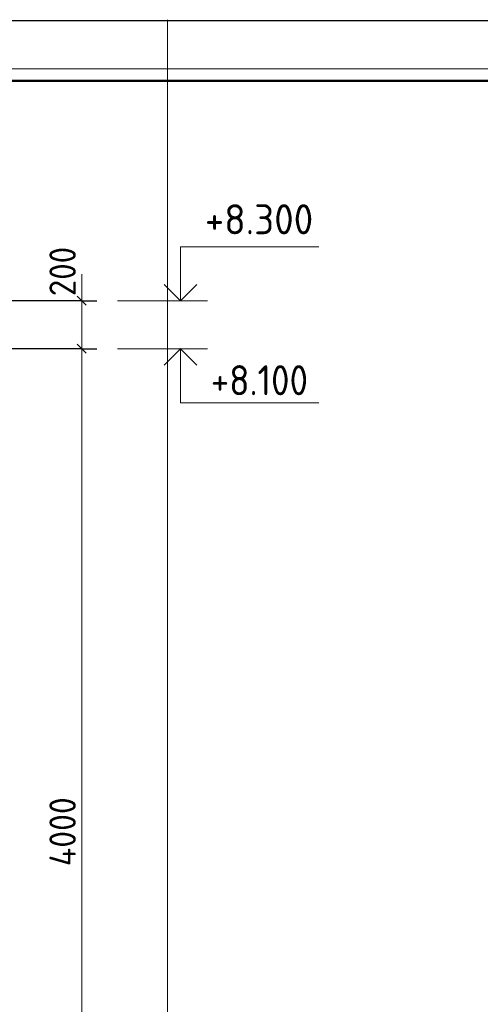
# Model space of a CAD drawing. Header units: millimetres. Extents: x 0 to 21000, y -5 to 14855.
# Tile 27 of 31: x 10884 to 12803, y 10756 to 14855. Entities that reach past the tile are written whole.
import ezdxf

# ---------------------------------------------------------------- set-up
doc = ezdxf.new("R2010")
doc.units = ezdxf.units.MM
for name, color, linetype, lineweight in [('Standard', 7, 'Continuous', 25), ('Примечания', 7, 'Continuous', 13), ('Размерная линия_ общее', 7, 'Continuous', 13)]:
    doc.layers.add(name, color=color, linetype=linetype, lineweight=lineweight)
doc.styles.add('ISOCPEUR', font='txt')

msp = doc.modelspace()

# ---------------------------------------------------------------- linework, layer by layer
at = {"layer": 'Standard', "color": 7, "linetype": 'Continuous', "lineweight": 13, "transparency": 33554687}
for p, q in [((11500, 14855), (11500, 0)), ((11667.1, 13685), (11292.1, 13685)), ((11667.1, 13485), (11292.1, 13485))]:
    msp.add_line(p, q, dxfattribs=at)
at = {"layer": 'Standard', "color": 7, "linetype": 'Continuous', "lineweight": 25, "transparency": 33554687}
msp.add_lwpolyline([(0, 0), (21000, 0), (21000, 14850), (0, 14850), (0, 0)], close=True, dxfattribs=at)
at = {"layer": 'Standard', "color": 220, "linetype": 'Continuous', "lineweight": 13, "transparency": 33554687}
msp.add_lwpolyline([(21000, 14650), (0, 14650), (0, -5)], dxfattribs=at)
at = {"layer": 'Standard', "color": 7, "linetype": 'Continuous', "lineweight": 50, "transparency": 33554687}
msp.add_lwpolyline([(1000, 14600), (20750, 14600), (20750, 250), (1000, 250), (1000, 14600)], close=True, dxfattribs=at)
at = {"layer": 'Standard', "color": 7, "linetype": 'Continuous', "lineweight": 13, "transparency": 33554687}
for points in [[(11554.6, 13685), (11554.6, 13910), (12130.2, 13910)], [(11554.6, 13485), (11554.6, 13260), (12130.2, 13260)]]:
    msp.add_lwpolyline(points, dxfattribs=at)
at = {"layer": 'Standard', "color": 7, "linetype": 'Continuous', "lineweight": 35, "transparency": 33554687}
for points in [[(11486.5, 13753.1), (11554.6, 13685), (11622.7, 13753.1)], [(11486.5, 13417), (11554.6, 13485), (11622.7, 13417)]]:
    msp.add_lwpolyline(points, dxfattribs=at)
at = {"layer": 'Примечания', "color": 7, "linetype": 'Continuous', "lineweight": 13, "transparency": 33554687}
msp.add_line((11142.8, 13555), (11142.8, 13795), dxfattribs=at)
at = {"layer": 'Размерная линия_ общее', "color": 7, "linetype": 'Continuous', "lineweight": 25, "transparency": 33554687}
for p, q in [((11161.6, 13666.3), (11124.1, 13703.8)), ((11161.6, 13466.3), (11124.1, 13503.8))]:
    msp.add_line(p, q, dxfattribs=at)
at = {"layer": 'Размерная линия_ общее', "color": 7, "linetype": 'Continuous', "lineweight": 13, "transparency": 33554687}
for p, q in [((11142.8, 13685), (11142.8, 13722.5)), ((11142.8, 13485), (11142.8, 13685)), ((11142.8, 9485), (11142.8, 13485))]:
    msp.add_line(p, q, dxfattribs=at)
at = {"layer": 'Размерная линия_ общее', "color": 253, "linetype": 'Continuous', "lineweight": -3, "true_color": 0xa0a0a0, "transparency": 33554687}
for p, q in [((11142.8, 13685), (11080.3, 13685)), ((11142.8, 13685), (11205.3, 13685)), ((11142.8, 13485), (11080.3, 13485)), ((11142.8, 13485), (11205.3, 13485))]:
    msp.add_line(p, q, dxfattribs=at)
for points in [[(11142.8, 13685), (11134.3, 13685), (11134.3, 13685), (10670.5, 13685)], [(11142.8, 13485), (11134.3, 13485), (11134.3, 13485), (10677.1, 13485)]]:
    msp.add_lwpolyline(points, dxfattribs=at)

# ---------------------------------------------------------------- texts
at = {"layer": 'Standard', "color": 7, "linetype": 'Continuous', "lineweight": 25, "transparency": 33554687, "char_height": 125, "attachment_point": 7, "style": 'ISOCPEUR'}
for s, insert, width in [('\\W0.95;+8.300', (11655.2, 13961.6), 533.932), ('\\W0.90;+8.100', (11680.2, 13291.7), 505.886)]:
    msp.add_mtext(s, dxfattribs=dict(at, insert=insert, width=width))
at = {"layer": 'Размерная линия_ общее', "color": 7, "linetype": 'Continuous', "lineweight": 25, "transparency": 33554687, "char_height": 110, "attachment_point": 7, "rotation": 90, "style": 'ISOCPEUR'}
for s, insert, width in [('\\W0.91;200', (11117.8, 13703.8), 280.99), ('\\W0.93;4000', (11117.8, 11331), 370.19)]:
    msp.add_mtext(s, dxfattribs=dict(at, insert=insert, width=width))

doc.saveas('drawing.dxf')
